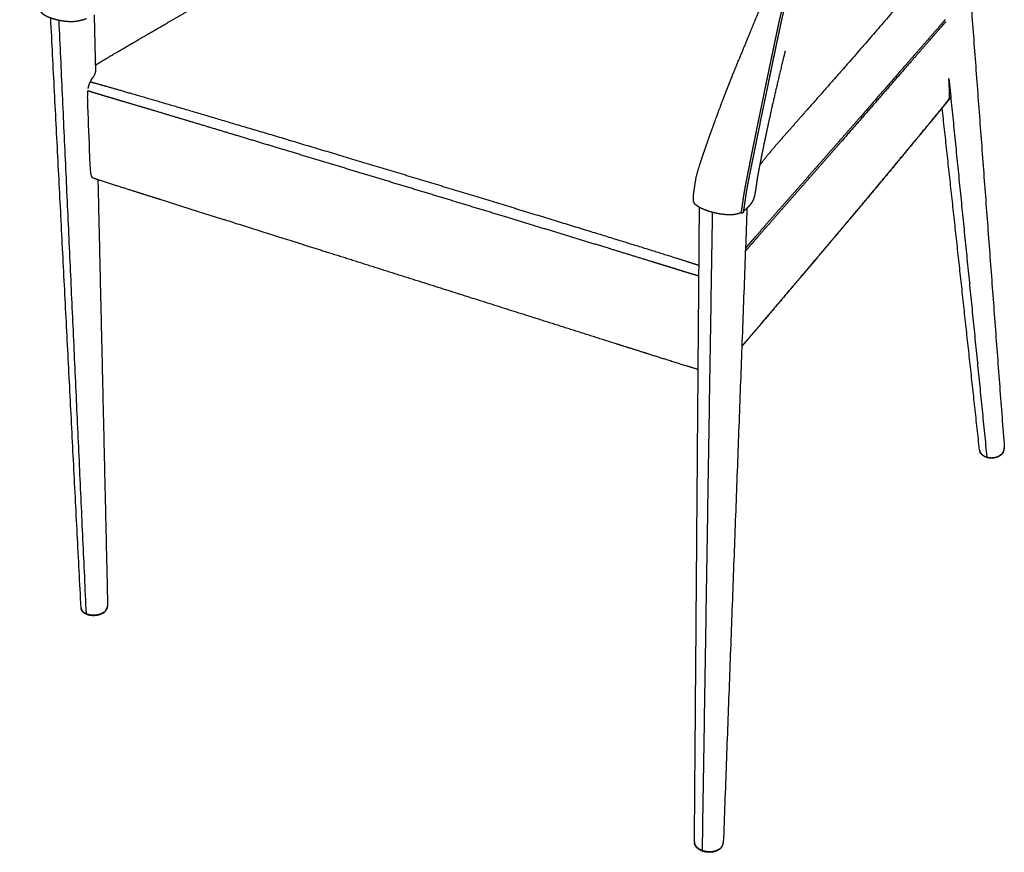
# Model space of a CAD drawing. Header units: millimetres. Extents: x -724 to 778, y 780 to 2678.
# Tile 1 of 8: x -707 to -275, y 780 to 1145. Entities that reach past the tile are written whole.
import ezdxf

# ---------------------------------------------------------------- set-up
doc = ezdxf.new("R2010")
doc.units = ezdxf.units.MM
doc.header["$MEASUREMENT"] = 0
doc.layers.add('2DVýkres$viditelné$tečné', color=18, linetype='Continuous', true_color=0x000000)
doc.layers.add('2DVýkres$viditelné$čáry', color=18, linetype='Continuous', true_color=0x000000)

msp = doc.modelspace()

# ---------------------------------------------------------------- linework, layer by layer
at = {"layer": '2DVýkres$viditelné$tečné'}
for points, weights, degree, knots in [([(-390.64, 1060.77), (-390.65, 1060.78), (-390.65, 1060.83), (-390.64, 1060.91), (-390.62, 1061.12), (-390.59, 1061.32), (-390.57, 1061.53), (-390.52, 1061.84), (-390.48, 1062.15), (-390.43, 1062.46), (-390.38, 1062.81), (-390.32, 1063.18), (-390.26, 1063.56), (-390.2, 1063.95), (-390.14, 1064.35), (-390.08, 1064.75), (-390.01, 1065.24), (-389.94, 1065.73), (-389.86, 1066.22), (-389.81, 1066.61), (-389.75, 1066.99), (-389.7, 1067.37), (-389.63, 1067.86), (-389.56, 1068.34), (-389.49, 1068.83), (-389.39, 1069.48), (-389.28, 1070.13), (-389.17, 1070.78), (-388.99, 1071.84), (-388.79, 1072.9), (-388.58, 1073.95), (-388.28, 1075.47), (-387.99, 1076.98), (-387.69, 1078.49), (-387.38, 1080.01), (-387.08, 1081.52), (-386.78, 1083.04), (-386.47, 1084.56), (-386.16, 1086.09), (-385.85, 1087.62), (-385.54, 1089.14), (-385.23, 1090.68), (-384.92, 1092.22), (-384.61, 1093.75), (-384.3, 1095.28), (-383.98, 1096.82), (-383.35, 1099.94), (-382.71, 1103.05), (-382.07, 1106.17), (-381.42, 1109.35), (-380.76, 1112.52), (-380.11, 1115.7), (-379.78, 1117.3), (-379.44, 1118.91), (-379.11, 1120.51), (-378.77, 1122.12), (-378.44, 1123.73), (-378.1, 1125.35), (-377.43, 1128.58), (-376.75, 1131.82), (-376.07, 1135.05), (-375.73, 1136.68), (-375.39, 1138.31), (-375.04, 1139.94), (-374.85, 1140.86), (-374.65, 1141.78), (-374.45, 1142.7), (-374.27, 1143.54), (-374.08, 1144.39), (-373.9, 1145.23), (-373.8, 1145.66), (-373.71, 1146.08), (-373.61, 1146.51), (-373.51, 1146.95), (-373.41, 1147.38), (-373.31, 1147.82), (-373.1, 1148.72), (-372.89, 1149.63), (-372.66, 1150.53)], [2146.80448512, 2146.37190508, 2145.94311324, 2145.53884105, 2145.10725189, 2145.10725189, 2145.53884105, 2145.51177171, 2145.51177171, 2145.53884105, 2145.1023333, 2144.72517111, 2144.38626294, 2144.04000413, 2143.73367672, 2143.44454731, 2143.43868185, 2143.43868185, 2143.44454731, 2143.16688226, 2142.88051032, 2142.58705699, 2142.57696874, 2142.57696874, 2142.58705699, 2142.50212299, 2142.50212299, 2142.58705699, 2142.5078362, 2142.5078362, 2142.58705699, 2142.58479717, 2142.58479717, 2142.58705699, 2142.58583321, 2142.58583321, 2142.58705699, 2141.36412288, 2140.14346087, 2138.92765608, 2137.71182899, 2136.50085931, 2135.29774324, 2134.10298944, 2132.91598046, 2131.73894274, 2131.73858581, 2131.73858581, 2131.73894274, 2131.73848247, 2131.73848247, 2131.73894274, 2130.63214678, 2129.53549859, 2128.44393513, 2127.35237284, 2126.26589526, 2125.17648083, 2125.17588452, 2125.17588452, 2125.17648083, 2125.1754556, 2125.1754556, 2125.17648083, 2125.17476088, 2125.17476088, 2125.17648083, 2125.17146638, 2125.17146638, 2125.17648083, 2124.93932596, 2124.70884816, 2124.48901645, 2124.48331064, 2124.48331064, 2124.48901645, 2124.43674832, 2124.43674832, 2124.48901645], 3, [-143.451325, -143.451325, -143.451325, -143.451325, -142.358711, -142.358711, -142.358711, -142.072042, -142.072042, -142.072042, -141.639167, -141.639167, -141.639167, -139.788956, -139.788956, -139.788956, -137.898616, -137.898616, -137.898616, -137.215266, -137.215266, -137.215266, -135.332366, -135.332366, -135.332366, -134.656796, -134.656796, -134.656796, -133.749213, -133.749213, -133.749213, -132.264841, -132.264841, -132.264841, -130.141175, -130.141175, -130.141175, -128.008118, -128.008118, -128.008118, -120.534808, -120.534808, -120.534808, -113.06136, -113.06136, -113.06136, -105.639857, -105.639857, -105.639857, -101.255717, -101.255717, -101.255717, -96.785268, -96.785268, -96.785268, -89.311854, -89.311854, -89.311854, -81.838448, -81.838448, -81.838448, -77.283806, -77.283806, -77.283806, -74.98907, -74.98907, -74.98907, -73.69173, -73.69173, -73.69173, -72.498956, -72.498956, -72.498956, -70.627859, -70.627859, -70.627859, -70.012189, -70.012189, -70.012189, -68.733674, -68.733674, -68.733674, -68.733674]), ([(-301.42, 1145.36), (-301.54, 1145.22), (-301.67, 1145.07), (-301.79, 1144.93), (-302.35, 1144.28), (-302.91, 1143.62), (-303.48, 1142.97), (-304.09, 1142.27), (-304.7, 1141.56), (-305.32, 1140.85), (-307.02, 1138.9), (-308.73, 1136.94), (-310.44, 1134.98), (-312.94, 1132.12), (-315.44, 1129.27), (-317.94, 1126.4), (-322.65, 1121), (-327.36, 1115.6), (-332.07, 1110.19), (-337.24, 1104.26), (-342.41, 1098.33), (-347.59, 1092.41), (-354.03, 1085.07), (-360.47, 1077.73), (-366.91, 1070.4), (-369.98, 1066.9), (-373.04, 1063.41), (-376.11, 1059.91), (-378.62, 1057.04), (-381.13, 1054.17), (-383.64, 1051.3), (-385.37, 1049.32), (-387.1, 1047.33), (-388.85, 1045.33)], [2502.34409565, 2501.85719625, 2501.37155848, 2500.88679238, 2500.88473281, 2500.88473281, 2500.88679238, 2500.88418675, 2500.88418675, 2500.88679238, 2500.88614403, 2500.88614403, 2500.88679238, 2500.88663882, 2500.88663882, 2500.88679238, 2500.88671189, 2500.88671189, 2500.88679238, 2500.88568831, 2500.88568831, 2500.88679238, 2500.88649043, 2500.88649043, 2500.88679238, 2500.88657548, 2500.88657548, 2500.88679238, 2500.88614441, 2500.88614441, 2500.88679238, 2495.18234755, 2489.47998589, 2483.78109576], 3, [-387.414283, -387.414283, -387.414283, -387.414283, -385.607653, -385.607653, -385.607653, -384.420413, -384.420413, -384.420413, -383.130621, -383.130621, -383.130621, -379.549994, -379.549994, -379.549994, -374.316692, -374.316692, -374.316692, -364.434614, -364.434614, -364.434614, -353.592701, -353.592701, -353.592701, -340.135018, -340.135018, -340.135018, -333.729723, -333.729723, -333.729723, -328.473508, -328.473508, -328.473508, -309.151918, -309.151918, -309.151918, -309.151918]), ([(-298.9, 1111.56), (-299.13, 1111.24), (-299.37, 1110.94), (-299.94, 1110.19), (-300.53, 1109.46), (-301.88, 1107.78), (-303.24, 1106.12), (-305.68, 1103.15), (-308.13, 1100.19), (-311.86, 1095.68), (-315.59, 1091.18), (-319.9, 1085.98), (-324.21, 1080.79), (-331.36, 1072.16), (-338.56, 1063.57), (-341.98, 1059.49), (-345.41, 1055.42)], [1, 0.999915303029, 1, 0.999947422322, 1, 0.999983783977, 1, 0.999997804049, 1, 0.999999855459, 1, 0.999999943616, 1, 0.999997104, 1, 0.999998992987, 1], 2, [0, 0, 0, 0.356809, 0.356809, 1.21934, 1.21934, 3.195975, 3.195975, 6.727546, 6.727546, 12.103494, 12.103494, 18.302133, 18.302133, 28.60226, 28.60226, 33.494016, 33.494016, 33.494016]), ([(-283.09, 953.74), (-278.11, 952.31), (-275.9, 955.96), (-275.37, 956.83), (-275.44, 957.76)], [2799.34124227, 1976.19215152, 2800.96370849, 2549.50862742, 2454.053728], 2, [26.747715, 26.747715, 26.747715, 40.121572, 40.121572, 44.242829, 44.242829, 44.242829]), ([(-677.64, 885.1), (-672.96, 883.2), (-669.48, 886.16), (-668.31, 887.16), (-668.33, 888.33)], [2618.44901506, 1848.53072813, 2621.88717396, 2302.77647496, 2252.84632966], 2, [26.747925, 26.747925, 26.747925, 40.121887, 40.121887, 45.718899, 45.718899, 45.718899]), ([(-407.85, 781.37), (-402.22, 779.31), (-399.28, 782.89), (-398.6, 783.72), (-398.56, 784.67)], [2389.85170412, 1686.74179992, 2393.08307744, 2184.50655119, 2102.12190863], 2, [26.747925, 26.747925, 26.747925, 40.121887, 40.121887, 44.132696, 44.132696, 44.132696])]:
    msp.add_rational_spline(points, weights, degree=degree, knots=knots, dxfattribs=at)
for points in [[(-677.64, 885.1), (-683.62, 1015.13), (-689.59, 1145.15)], [(-299.71, 1119.63), (-291.4, 1036.69), (-283.09, 953.74)], [(-403.4, 1061.03), (-405.62, 921.2), (-407.85, 781.37)]]:
    msp.add_open_spline(points, degree=2, dxfattribs=at)
for points, weights in [([(-286.29, 956.89), (-286.03, 954.59), (-283.09, 953.74)], [2445.05611235, 2249.33392357, 2799.34124227]), ([(-282.98, 953.51), (-283.07, 953.54), (-283.09, 953.74)], [2399.01480076, 2435.62743291, 2799.34124227]), ([(-679.97, 887.69), (-679.89, 886.01), (-677.64, 885.1)], [2247.19789755, 2185.19084413, 2618.44901506]), ([(-677.46, 884.74), (-677.63, 884.81), (-677.64, 885.1)], [2240.3214463, 2232.07642757, 2618.44901506]), ([(-411.21, 785.08), (-411.23, 782.6), (-407.85, 781.37)], [2094.18749669, 1913.34551567, 2389.85170412]), ([(-407.85, 781.37), (-407.85, 781.05), (-407.72, 780.99)], [2389.85170412, 2030.53866735, 2045.19961749])]:
    msp.add_rational_spline(points, weights, degree=2, dxfattribs=at)
at = {"layer": '2DVýkres$viditelné$čáry'}
for points, weights, knots in [([(-677.56, 1145.91), (-678.51, 1145.55), (-679.48, 1145.25), (-680.47, 1145.02), (-681, 1144.9), (-681.53, 1144.79), (-682.07, 1144.72), (-682.63, 1144.63), (-683.2, 1144.58), (-683.78, 1144.57), (-684.84, 1144.54), (-685.9, 1144.6), (-688.06, 1144.84), (-689.14, 1145.04), (-690.17, 1145.28), (-691.28, 1145.53), (-692.37, 1145.84), (-693.85, 1146.38), (-694.33, 1146.57), (-695.23, 1146.99), (-695.65, 1147.21), (-696.04, 1147.47), (-696.29, 1147.63), (-696.53, 1147.81), (-696.95, 1148.18), (-697.15, 1148.37), (-697.31, 1148.59), (-697.36, 1148.65), (-697.46, 1148.77), (-697.63, 1149.03), (-697.9, 1149.56), (-698.06, 1150.07), (-698.14, 1150.42), (-698.18, 1150.56), (-698.24, 1150.84), (-698.37, 1151.52), (-698.53, 1152.58), (-698.71, 1154.17), (-698.83, 1155.37), (-698.89, 1156.04), (-698.91, 1156.25), (-698.95, 1156.62), (-699.03, 1157.42), (-699.17, 1158.57), (-699.39, 1160.29), (-699.57, 1161.58), (-699.67, 1162.3), (-699.82, 1163.45), (-700, 1164.72), (-700.39, 1167.5), (-700.6, 1169.04), (-701.3, 1174.1), (-701.77, 1177.46), (-702.22, 1180.83), (-702.38, 1182.03), (-702.7, 1184.41), (-703.29, 1189.07), (-703.97, 1194.65), (-704.75, 1201.56), (-705.22, 1206.19), (-705.48, 1208.7), (-705.74, 1211.2), (-706.02, 1213.95), (-706.37, 1217.79), (-706.49, 1219.18), (-706.7, 1222.13), (-706.8, 1223.82), (-706.84, 1225.45), (-706.86, 1226.38), (-706.87, 1227.32), (-706.82, 1229.15), (-706.77, 1230.05), (-706.69, 1230.94), (-706.66, 1231.24), (-706.63, 1231.54), (-706.59, 1231.84), (-706.57, 1232.08), (-706.51, 1232.54), (-706.36, 1233.47), (-706.06, 1235), (-705.69, 1236.28), (-705.4, 1237.09)], [1, 0.99834337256, 0.99834337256, 1, 0.999403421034, 0.999403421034, 1, 0.998786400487, 0.998786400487, 1, 0.999886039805, 0.999876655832, 1.00001886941, 1.00018754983, 1.00041646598, 1.00066486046, 1.00098157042, 1.00153166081, 1.00173196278, 1.00215368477, 1.002376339, 1.0026055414, 1.00275429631, 1.00290772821, 1.00319548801, 1.00333634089, 1.00346831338, 1.00346831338, 1.00346831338, 1.00346831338, 1.00346831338, 1.00346831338, 1.00346831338, 1.00346831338, 1.00346831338, 1.00346831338, 1.00346831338, 1.00346831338, 1.00346831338, 1.00346831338, 1.00346831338, 1.00346831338, 1.00346831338, 1.00346831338, 1.00346831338, 1.00346831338, 1.00346831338, 1.00315470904, 1.00281199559, 1.00206585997, 1.00165226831, 1.00030576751, 0.999416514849, 0.998528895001, 0.998528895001, 0.998528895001, 0.998528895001, 0.998528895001, 0.998528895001, 0.998528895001, 0.998528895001, 0.997886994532, 0.997187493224, 0.996283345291, 0.995972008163, 0.995370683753, 0.995064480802, 0.994858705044, 0.994746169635, 0.994648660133, 0.994504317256, 0.994453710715, 0.994437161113, 0.994384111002, 0.994384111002, 0.994437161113, 0.994437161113, 0.994437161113, 0.994437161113, 0.994437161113, 0.994437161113, 0.994437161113], [0, 0, 0, 0, 1.397993, 1.397993, 1.397993, 2.145745, 2.145745, 2.145745, 2.93445, 2.93445, 2.93445, 7.865905, 7.865905, 13.318893, 13.318893, 13.318893, 19.239857, 19.239857, 22.245289, 22.245289, 25.172688, 25.172688, 25.172688, 27.077662, 27.077662, 28.759883, 28.759883, 28.759883, 28.86923, 28.971744, 29.188294, 29.691967, 29.691967, 29.691967, 29.888628, 30.092849, 30.645531, 31.366836, 32.300392, 32.300392, 32.300392, 32.581818, 32.819326, 33.406443, 34.184787, 35.198851, 35.198851, 35.198851, 42.988384, 42.988384, 50.725353, 50.725353, 65.854345, 65.854345, 65.854345, 67.523635, 69.159161, 72.328262, 75.268156, 78.74821, 78.74821, 78.74821, 90.993934, 90.993934, 97.581287, 97.581287, 105.327047, 105.327047, 105.327047, 109.640288, 109.640288, 113.761019, 113.761019, 113.761019, 114.175674, 114.175674, 114.175674, 114.501807, 114.824862, 115.469417, 116.652367, 116.652367, 116.652367, 116.652367]), ([(-673.73, 1125.52), (-672.2, 1126.46), (-670.62, 1127.4), (-667.28, 1129.39), (-665.11, 1130.67), (-658.71, 1134.43), (-654.83, 1136.7), (-651.09, 1138.88), (-647.75, 1140.82), (-644.06, 1142.97), (-636.35, 1147.46), (-632.26, 1149.83), (-619.56, 1157.22), (-611.41, 1161.94), (-603.32, 1166.63), (-591.45, 1173.51), (-579.57, 1180.37), (-567.67, 1187.22), (-565.44, 1188.5), (-561.27, 1190.89), (-554.18, 1194.94), (-547.17, 1198.92), (-541.24, 1202.22), (-537.51, 1204.22), (-535.95, 1205.03), (-535.25, 1205.39), (-534.62, 1205.7), (-533.99, 1206.01), (-533.36, 1206.31)], [2418.142448, 2420.73373516, 2423.43661681, 2429.23640292, 2433.03903519, 2444.37608982, 2451.35971964, 2458.13571068, 2464.20883078, 2470.97604612, 2485.26631464, 2492.91871, 2517.04005659, 2532.78949343, 2548.65364082, 2548.65109457, 2548.65109457, 2548.65364082, 2548.65364082, 2548.65364082, 2548.65364082, 2548.65364082, 2548.65364082, 2548.65364082, 2548.65364082, 2548.65364082, 2548.43362637, 2548.43362637, 2548.65364082], [20.390982, 20.390982, 20.390982, 20.390982, 31.59362, 31.59362, 47.785167, 47.785167, 75.594161, 75.594161, 75.594161, 110.10431, 110.10431, 141.696456, 141.696456, 199.999933, 199.999933, 199.999933, 218.915848, 218.915848, 218.915848, 222.454959, 225.553198, 230.164337, 233.564789, 234.910117, 235.991851, 235.991851, 235.991851, 236.95665, 236.95665, 236.95665, 236.95665]), ([(-311.7, 1163.03), (-313.33, 1161.61), (-314.93, 1159.89), (-317.52, 1156.96), (-318.72, 1155.54), (-319.93, 1154.11), (-321.47, 1152.29), (-324.62, 1148.59), (-331.11, 1141.03), (-346.44, 1123.36), (-360.3, 1107.68), (-370.76, 1095.83), (-371.55, 1094.93), (-373.02, 1093.26), (-375.55, 1090.36), (-378.09, 1087.4), (-380.58, 1084.36), (-382, 1082.52), (-382.64, 1081.66)], [2440.05229148, 2435.02639068, 2429.04395825, 2419.04215399, 2414.25619448, 2409.51890941, 2409.51890941, 2409.51890941, 2409.51890941, 2409.51890941, 2409.51890941, 2409.51890941, 2409.51890941, 2409.51890941, 2409.51890941, 2409.51890941, 2409.51890941, 2409.51890941, 2409.51890941], [0, 0, 0, 0, 19.782359, 19.782359, 37.975911, 37.975911, 37.975911, 41.267257, 44.669968, 51.717487, 73.506836, 73.506836, 73.506836, 75.154542, 76.574722, 78.809944, 80.522848, 82.003844, 82.003844, 82.003844, 82.003844]), ([(-390.79, 1060.92), (-391.23, 1060.7), (-391.69, 1060.51), (-392.17, 1060.37), (-392.82, 1060.17), (-393.48, 1060.05), (-394.16, 1059.99), (-395.49, 1059.87), (-396.84, 1059.9), (-398.21, 1060.04), (-399.6, 1060.18), (-400.98, 1060.43), (-403.55, 1061.05), (-404.78, 1061.42), (-405.93, 1061.83), (-406.96, 1062.2), (-407.95, 1062.62), (-409.59, 1063.51), (-410.28, 1063.97), (-410.8, 1064.49), (-411.07, 1064.75), (-411.26, 1065.04), (-411.56, 1065.72), (-411.65, 1066.14), (-411.68, 1066.61), (-411.68, 1066.65), (-411.68, 1066.69), (-411.68, 1066.72), (-411.69, 1066.89), (-411.69, 1067.25), (-411.65, 1068.14), (-411.49, 1069.58), (-411.16, 1071.93), (-410.88, 1073.76), (-410.7, 1074.87), (-410.66, 1075.11), (-410.59, 1075.58), (-410.4, 1076.55), (-410.06, 1077.91), (-409.49, 1079.88), (-409.03, 1081.34), (-408.76, 1082.18), (-408.23, 1083.81), (-407.48, 1086.04), (-406.44, 1089.06), (-405.88, 1090.69), (-404.17, 1095.56), (-403.14, 1098.42), (-402.17, 1101.09), (-401.75, 1102.25), (-400.86, 1104.66), (-399.08, 1109.43), (-396.81, 1115.32), (-394.49, 1121.12), (-392.45, 1126.12), (-391.32, 1128.85), (-390.67, 1130.42), (-390.36, 1131.17), (-389.76, 1132.63), (-388.14, 1136.56), (-386.48, 1140.63), (-385.1, 1143.99), (-384.73, 1144.89), (-383.97, 1146.74), (-383.19, 1148.59), (-382.4, 1150.43), (-382.03, 1151.28), (-381.67, 1152.12), (-381.29, 1152.96)], [1, 0.997483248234, 0.997483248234, 1, 0.996641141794, 0.996641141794, 1, 0.999820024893, 0.999771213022, 0.999859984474, 0.999950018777, 1.00018002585, 1.00079750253, 1.0011926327, 1.0016388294, 1.00203935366, 1.00249035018, 1.00344981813, 1.00395029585, 1.00449533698, 1.00473522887, 1.00499365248, 1.00553183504, 1.00582509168, 1.006048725, 1.00606276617, 1.00607643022, 1.00608972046, 1.00608972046, 1.00608972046, 1.00608972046, 1.00608972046, 1.00608972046, 1.00608972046, 1.00608972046, 1.00608972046, 1.00608972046, 1.00608972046, 1.00608972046, 1.00608972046, 1.00608972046, 1.00608972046, 1.00545173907, 1.00449915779, 1.00319558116, 1.00248379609, 1.00035391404, 0.999096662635, 0.997942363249, 0.997942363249, 0.997942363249, 0.997942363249, 0.997942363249, 0.997942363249, 0.997942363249, 0.997942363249, 0.997942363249, 0.997942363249, 0.997942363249, 0.997942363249, 0.997942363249, 0.997942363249, 0.997942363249, 0.997926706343, 0.997926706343, 0.997942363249, 0.997919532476, 0.997919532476, 0.997942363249], [0, 0, 0, 0, 0.680667, 0.680667, 0.680667, 1.616663, 1.616663, 1.616663, 7.430356, 7.430356, 7.430356, 13.387698, 13.387698, 19.2459, 19.2459, 19.2459, 24.490466, 24.490466, 29.120663, 29.120663, 29.120663, 31.310689, 31.310689, 33.796298, 33.796298, 33.796298, 33.974415, 33.974415, 33.974415, 34.206059, 34.473117, 35.192276, 36.201397, 37.746536, 37.746536, 37.746536, 38.084296, 38.402462, 39.112117, 40.014519, 41.225348, 41.225348, 41.225348, 50.582796, 50.582796, 59.368288, 59.368288, 74.2955, 74.2955, 74.2955, 75.998913, 77.824032, 81.317379, 84.703303, 86.425434, 88.768409, 88.768409, 88.768409, 89.88784, 90.95016, 94.616437, 95.952994, 95.952994, 95.952994, 98.716354, 98.716354, 98.716354, 99.986063, 99.986063, 99.986063, 99.986063]), ([(-371.89, 1150.3), (-372.1, 1149.45), (-372.3, 1148.61), (-372.5, 1147.77), (-372.6, 1147.34), (-372.69, 1146.92), (-372.79, 1146.49), (-372.88, 1146.07), (-372.98, 1145.65), (-373.07, 1145.23), (-373.26, 1144.4), (-373.44, 1143.56), (-373.62, 1142.72), (-373.82, 1141.81), (-374.01, 1140.89), (-374.21, 1139.97), (-374.56, 1138.35), (-374.9, 1136.72), (-375.24, 1135.09), (-375.92, 1131.86), (-376.6, 1128.63), (-377.27, 1125.39), (-377.61, 1123.78), (-377.95, 1122.17), (-378.28, 1120.56), (-378.61, 1118.96), (-378.95, 1117.35), (-379.28, 1115.75), (-379.94, 1112.58), (-380.59, 1109.41), (-381.24, 1106.24), (-381.88, 1103.12), (-382.52, 1100.01), (-383.15, 1096.9), (-383.47, 1095.36), (-383.78, 1093.83), (-384.09, 1092.3), (-384.4, 1090.77), (-384.72, 1089.23), (-385.02, 1087.71), (-385.33, 1086.18), (-385.64, 1084.66), (-385.95, 1083.13), (-386.25, 1081.62), (-386.56, 1080.1), (-386.86, 1078.59), (-387.16, 1077.08), (-387.46, 1075.56), (-387.75, 1074.05), (-387.96, 1073), (-388.16, 1071.95), (-388.34, 1070.89), (-388.46, 1070.25), (-388.56, 1069.61), (-388.66, 1068.96), (-388.73, 1068.48), (-388.8, 1067.99), (-388.87, 1067.5), (-388.93, 1067.12), (-388.98, 1066.73), (-389.04, 1066.34), (-389.11, 1065.85), (-389.18, 1065.36), (-389.26, 1064.87), (-389.32, 1064.47), (-389.38, 1064.09), (-389.43, 1063.72), (-389.49, 1063.35), (-389.54, 1063), (-389.59, 1062.68), (-389.63, 1062.4), (-389.67, 1062.12), (-389.71, 1061.84), (-389.73, 1061.66), (-389.75, 1061.49), (-389.77, 1061.32), (-389.77, 1061.31), (-389.77, 1061.29), (-389.77, 1061.28), (-389.77, 1061.28), (-389.77, 1061.28), (-389.77, 1061.3), (-389.77, 1061.32), (-389.77, 1061.34), (-389.78, 1061.35), (-389.78, 1061.36), (-389.78, 1061.38), (-389.79, 1061.41), (-389.8, 1061.43)], [1, 0.999974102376, 0.999974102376, 1, 0.999997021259, 0.999997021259, 1, 1.00010175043, 1.00020909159, 1.00031951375, 1.00031709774, 1.00031709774, 1.00031951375, 1.00031868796, 1.00031868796, 1.00031951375, 1.00031902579, 1.00031902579, 1.00031951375, 1.00031923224, 1.00031923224, 1.00031951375, 1.00083219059, 1.0013434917, 1.00185697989, 1.00237043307, 1.00288607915, 1.00340643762, 1.00340622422, 1.00340622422, 1.00340643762, 1.00340627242, 1.00340627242, 1.00340643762, 1.00395979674, 1.00451787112, 1.00507965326, 1.00564536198, 1.00621487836, 1.00678676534, 1.00735862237, 1.00793285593, 1.00850806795, 1.00850749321, 1.00850749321, 1.00850806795, 1.00850699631, 1.00850699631, 1.00850806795, 1.00847095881, 1.00847095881, 1.00850806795, 1.00846826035, 1.00846826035, 1.00850806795, 1.00850390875, 1.00850390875, 1.00850806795, 1.00864765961, 1.00878434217, 1.00891615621, 1.00891446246, 1.00891446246, 1.00891615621, 1.00904980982, 1.00918955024, 1.00934482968, 1.0094963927, 1.00966327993, 1.00985337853, 1.00983928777, 1.00983928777, 1.00985337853, 1.00969793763, 1.00969793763, 1.00985337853, 1.00985337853, 1.00985337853, 1.00985337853, 1.00985337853, 1.00985337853, 1.00985337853, 1.00985337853, 1.00985337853, 1.00985337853, 1.00985337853, 1.00838127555, 1.00838127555, 1.00985337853], [0, 0, 0, 0, 1.195385, 1.195385, 1.195385, 1.795348, 1.795348, 1.795348, 3.663504, 3.663504, 3.663504, 4.845084, 4.845084, 4.845084, 6.136198, 6.136198, 6.136198, 8.427359, 8.427359, 8.427359, 12.980268, 12.980268, 12.980268, 20.453398, 20.453398, 20.453398, 27.926095, 27.926095, 27.926095, 32.39081, 32.39081, 32.39081, 36.769437, 36.769437, 36.769437, 44.190596, 44.190596, 44.190596, 51.663511, 51.663511, 51.663511, 59.136053, 59.136053, 59.136053, 61.267316, 61.267316, 61.267316, 63.390028, 63.390028, 63.390028, 64.867148, 64.867148, 64.867148, 65.766093, 65.766093, 65.766093, 66.443305, 66.443305, 66.443305, 68.327668, 68.327668, 68.327668, 69.01167, 69.01167, 69.01167, 70.902384, 70.902384, 70.902384, 72.751775, 72.751775, 72.751775, 73.144111, 73.144111, 73.144111, 73.384037, 73.384037, 73.384037, 73.397416, 73.400954, 73.402408, 73.403836, 73.409248, 73.421155, 73.430577, 73.441525, 73.441525, 73.441525, 73.47381, 73.47381, 73.47381, 73.47381]), ([(-301.16, 1144.53), (-301.26, 1144.41), (-301.36, 1144.3), (-301.46, 1144.18), (-302.02, 1143.53), (-302.58, 1142.88), (-303.14, 1142.22), (-303.76, 1141.52), (-304.37, 1140.81), (-304.99, 1140.1), (-306.69, 1138.14), (-308.4, 1136.18), (-310.11, 1134.23), (-312.61, 1131.37), (-315.1, 1128.5), (-317.6, 1125.64), (-322.31, 1120.23), (-327.01, 1114.82), (-331.72, 1109.41), (-336.89, 1103.48), (-342.06, 1097.55), (-347.24, 1091.62), (-353.67, 1084.27), (-360.1, 1076.93), (-366.54, 1069.59), (-369.61, 1066.09), (-372.67, 1062.59), (-375.73, 1059.1), (-378.24, 1056.23), (-380.75, 1053.35), (-383.26, 1050.48), (-385.13, 1048.32), (-387.01, 1046.17), (-388.89, 1044.01), (-388.89, 1044.01), (-388.89, 1044), (-388.89, 1044)], [2502.39571374, 2502.00114509, 2501.60722398, 2501.21374137, 2501.21165044, 2501.21165044, 2501.21374137, 2501.21112561, 2501.21112561, 2501.21374137, 2501.21308721, 2501.21308721, 2501.21374137, 2501.2135893, 2501.2135893, 2501.21374137, 2501.21366138, 2501.21366138, 2501.21374137, 2501.21263957, 2501.21263957, 2501.21374137, 2501.21344003, 2501.21344003, 2501.21374137, 2501.21352493, 2501.21352493, 2501.21374137, 2501.21309488, 2501.21309488, 2501.21374137, 2501.21367731, 2501.21367731, 2501.21374137, 2501.20573117, 2501.19772098, 2501.18971079], [14.41793, 14.41793, 14.41793, 14.41793, 15.886749, 15.886749, 15.886749, 17.073997, 17.073997, 17.073997, 18.364523, 18.364523, 18.364523, 21.945897, 21.945897, 21.945897, 27.179774, 27.179774, 27.179774, 37.063468, 37.063468, 37.063468, 47.908204, 47.908204, 47.908204, 61.368707, 61.368707, 61.368707, 67.774788, 67.774788, 67.774788, 73.031228, 73.031228, 73.031228, 76.971633, 76.971633, 76.971633, 76.998596, 76.998596, 76.998596, 76.998596]), ([(-371.41, 1131.86), (-371.68, 1130.82), (-372.23, 1128.59), (-373.39, 1123.85), (-375.46, 1115.15), (-377.17, 1107.62), (-378.27, 1102.6), (-378.99, 1099.31), (-379.69, 1096), (-381.1, 1089.26), (-381.9, 1085.38), (-382.58, 1081.93), (-382.66, 1081.53), (-382.81, 1080.77), (-383.07, 1079.42), (-383.33, 1078.04), (-383.58, 1076.63), (-383.7, 1075.81), (-383.76, 1075.42), (-383.93, 1074.24), (-384.1, 1073.05), (-384.28, 1071.87), (-384.32, 1071.59), (-384.4, 1071.06), (-384.54, 1070.16), (-384.75, 1068.99), (-384.94, 1068.08), (-385.1, 1067.54), (-385.14, 1067.4), (-385.24, 1067.11), (-385.45, 1066.53), (-385.96, 1065.48), (-386.54, 1064.65), (-386.98, 1064.1), (-387.46, 1063.5), (-388.02, 1062.93), (-388.63, 1062.39), (-388.99, 1062.08), (-389.36, 1061.8), (-389.74, 1061.53)], [1, 1, 1, 1, 1, 1, 1, 1.0009576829, 1.00198665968, 1.0041778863, 1.00549902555, 1.0067176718, 1.0067176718, 1.0067176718, 1.0067176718, 1.0067176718, 1.0067176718, 1.0067176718, 1.0067176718, 1.00671530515, 1.00671530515, 1.0067176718, 1.0067176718, 1.0067176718, 1.0067176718, 1.0067176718, 1.0067176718, 1.0067176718, 1.0067176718, 1.0067176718, 1.0067176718, 1.0067176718, 1.0067176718, 1.0067176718, 1.00610119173, 1.00548896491, 1.00490849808, 1.00361301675, 1.00361301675, 1.00490849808], [0, 0, 0, 0, 1.491637, 3.160278, 6.731481, 13.809378, 13.809378, 13.809378, 29.560124, 29.560124, 46.841939, 46.841939, 46.841939, 47.404629, 47.914194, 48.732641, 49.34233, 49.88232, 49.88232, 49.88232, 51.531273, 51.531273, 51.531273, 51.921287, 52.272302, 52.779266, 53.557377, 53.557377, 53.557377, 53.764545, 53.976245, 54.405547, 55.36857, 55.36857, 55.36857, 60.580235, 60.580235, 60.580235, 61.224392, 61.224392, 61.224392, 61.224392]), ([(-676.83, 1115.24), (-676.79, 1115.52), (-676.73, 1115.81), (-676.57, 1116.45), (-676.47, 1116.8), (-676.22, 1117.49), (-676.09, 1117.82), (-675.94, 1118.15)], [2397.92770801, 2397.76896391, 2397.62757992, 2397.36298272, 2397.25596015, 2397.15230561, 2397.15317912, 2397.21484725], [-4.96558, -4.96558, -4.96558, -4.96558, -3.508503, -3.508503, -1.711631, -1.711631, 0, 0, 0, 0]), ([(-409.2, 1037.69), (-413.7, 1039.16), (-420.27, 1041.24), (-429.85, 1044.24), (-455.66, 1052.29), (-502.68, 1066.7), (-548.29, 1080.45), (-592.54, 1093.79), (-635.51, 1106.52), (-657.96, 1113.03), (-666.59, 1115.54), (-672.27, 1117.15), (-675.94, 1118.15)], [2190.16814605, 2193.10180695, 2197.6662943, 2204.4363387, 2222.88303613, 2257.70440184, 2292.61742605, 2327.53045025, 2362.53513294, 2381.48263392, 2388.84689447, 2393.78552959, 2397.21484725], [-1.683503, -1.683503, -1.683503, -1.683503, -1.5, -1.5, -1.5, -1, -1, -1, -0.5, -0.5, -0.5, -0.305667, -0.305667, -0.305667, -0.305667]), ([(-409.24, 1033.06), (-410.35, 1033.38), (-411.46, 1033.71), (-412.57, 1034.05), (-414.01, 1034.48), (-415.45, 1034.92), (-416.89, 1035.37), (-418.53, 1035.87), (-420.17, 1036.38), (-421.8, 1036.89), (-423.78, 1037.5), (-425.75, 1038.11), (-427.72, 1038.72), (-430.02, 1039.43), (-432.32, 1040.15), (-434.62, 1040.85), (-437.17, 1041.64), (-439.73, 1042.43), (-442.28, 1043.21), (-448.25, 1045.05), (-454.22, 1046.88), (-460.19, 1048.7), (-474.4, 1053.04), (-488.62, 1057.38), (-502.83, 1061.7), (-518.31, 1066.4), (-533.79, 1071.1), (-549.27, 1075.79), (-564.28, 1080.34), (-579.29, 1084.89), (-594.3, 1089.42), (-601.15, 1091.49), (-608.01, 1093.56), (-614.86, 1095.63), (-621, 1097.48), (-627.14, 1099.33), (-633.29, 1101.17), (-638.53, 1102.75), (-643.78, 1104.32), (-649.03, 1105.89), (-653.21, 1107.14), (-657.39, 1108.38), (-661.57, 1109.62), (-664.62, 1110.52), (-667.66, 1111.42), (-670.71, 1112.33), (-671.9, 1112.68), (-673.09, 1113.04), (-674.28, 1113.4), (-675.19, 1113.67), (-676.1, 1113.96), (-677, 1114.24), (-677.01, 1114.25), (-677.02, 1114.25), (-677.03, 1114.25)], [1, 0.9999909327, 0.9999909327, 1, 0.999997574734, 0.999997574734, 1, 0.999999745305, 0.999999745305, 1, 1.00063285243, 1.00126871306, 1.00190559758, 1.00190547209, 1.00190547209, 1.00190559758, 1.00190550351, 1.00190550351, 1.00190559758, 1.00190543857, 1.00190543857, 1.00190559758, 1.0019053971, 1.0019053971, 1.00190559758, 1.00190553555, 1.00190553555, 1.00190559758, 1.00190553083, 1.00190553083, 1.00190559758, 1.00190556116, 1.00190556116, 1.00190559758, 1.00190552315, 1.00190552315, 1.00190559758, 1.0019054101, 1.0019054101, 1.00190559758, 1.00190505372, 1.00190505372, 1.00190559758, 1.00190535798, 1.00190535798, 1.00190559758, 1.00190271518, 1.00190271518, 1.00190559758, 1.00189294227, 1.00189294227, 1.00190559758, 1.00190919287, 1.00191278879, 1.00191638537], [0, 0, 0, 0, 1.594751, 1.594751, 1.594751, 3.672064, 3.672064, 3.672064, 6.032949, 6.032949, 6.032949, 15.817915, 15.817915, 15.817915, 19.133419, 19.133419, 19.133419, 22.818893, 22.818893, 22.818893, 31.422812, 31.422812, 31.422812, 51.903892, 51.903892, 51.903892, 74.200015, 74.200015, 74.200015, 95.811643, 95.811643, 95.811643, 105.68137, 105.68137, 105.68137, 114.520347, 114.520347, 114.520347, 122.070645, 122.070645, 122.070645, 128.080877, 128.080877, 128.080877, 132.460812, 132.460812, 132.460812, 134.172419, 134.172419, 134.172419, 135.482879, 135.482879, 135.482879, 135.537742, 135.537742, 135.537742, 135.537742]), ([(-298.89, 1111.48), (-299.07, 1111.24), (-299.25, 1110.99), (-299.44, 1110.75), (-299.82, 1110.26), (-300.21, 1109.76), (-300.6, 1109.27), (-301.5, 1108.15), (-302.41, 1107.04), (-303.32, 1105.93), (-304.94, 1103.95), (-306.57, 1101.97), (-308.21, 1100), (-310.69, 1096.99), (-313.18, 1093.99), (-315.67, 1090.98), (-318.54, 1087.52), (-321.41, 1084.06), (-324.28, 1080.59), (-329.06, 1074.84), (-333.84, 1069.1), (-338.64, 1063.37), (-341.77, 1059.63), (-344.91, 1055.9), (-348.06, 1052.17), (-351.7, 1047.86), (-355.35, 1043.55), (-359.01, 1039.24), (-366.09, 1030.89), (-373.19, 1022.55), (-380.28, 1014.2), (-383.64, 1010.25), (-387.03, 1006.25), (-390.45, 1002.23)], [1, 0.999913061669, 0.999913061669, 1, 0.999964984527, 0.999964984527, 1, 0.999989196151, 0.999989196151, 1, 0.999998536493, 0.999998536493, 1, 0.999999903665, 0.999999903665, 1, 0.999999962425, 0.999999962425, 1, 0.999998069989, 0.999998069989, 1, 0.999998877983, 0.999998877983, 1, 0.999999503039, 0.999999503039, 1, 0.999999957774, 0.999999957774, 1, 0.995617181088, 0.99123409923, 0.986851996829], [0, 0, 0, 0, 0.417586, 0.417586, 0.417586, 1.283321, 1.283321, 1.283321, 3.26187, 3.26187, 3.26187, 6.794408, 6.794408, 6.794408, 12.171017, 12.171017, 12.171017, 18.370321, 18.370321, 18.370321, 28.672147, 28.672147, 28.672147, 35.392248, 35.392248, 35.392248, 43.178433, 43.178433, 43.178433, 58.272937, 58.272937, 58.272937, 96.356547, 96.356547, 96.356547, 96.356547]), ([(-299.64, 1110.79), (-300.24, 1109.99), (-300.99, 1109.03), (-301.63, 1108.23), (-302.03, 1107.73), (-302.87, 1106.68), (-304.91, 1104.17), (-308.38, 1099.95), (-314.34, 1092.74), (-319.1, 1086.99), (-322.02, 1083.46), (-325.86, 1078.82), (-329.86, 1074), (-337.56, 1064.77), (-341.35, 1060.24), (-345.41, 1055.42), (-350.99, 1048.8), (-356.62, 1042.14), (-367.58, 1029.22), (-373.06, 1022.77), (-378.75, 1016.08), (-382.65, 1011.49), (-386.55, 1006.9), (-390.45, 1002.3)], [2553.64717078, 2551.10756458, 2548.0855448, 2545.58301443, 2545.58301443, 2545.58301443, 2545.58301443, 2545.58301443, 2545.58301443, 2545.58301443, 2545.58301443, 2531.57333008, 2517.17773882, 2489.9643469, 2476.809783, 2462.93278795, 2444.12326567, 2425.4522721, 2389.98351781, 2372.65920777, 2354.94624077, 2354.94620439, 2354.94620439, 2354.94624077], [0.231661, 0.231661, 0.231661, 0.231661, 10.332209, 10.332209, 10.332209, 11.218008, 12.183426, 14.792656, 18.752053, 25.074249, 25.074249, 25.074249, 80.323841, 80.323841, 126.790712, 126.790712, 126.790712, 196.246188, 196.246188, 259.718393, 259.718393, 259.718393, 268.0235, 268.0235, 268.0235, 268.0235]), ([(-409.57, 992.13), (-410.06, 992.27), (-411.16, 992.59), (-413.68, 993.35), (-417.59, 994.55), (-423.8, 996.51), (-428.61, 998.03), (-431.53, 998.95), (-452.19, 1005.5), (-472.72, 1012.01), (-510.4, 1023.95), (-528.67, 1029.74), (-547.9, 1035.82), (-566.88, 1041.83), (-584.48, 1047.39), (-619.45, 1058.45), (-637.81, 1064.25), (-655.8, 1069.94), (-657.36, 1070.43), (-659.95, 1071.25), (-664.19, 1072.6), (-668.11, 1073.85), (-671.85, 1075.07), (-673.95, 1075.79), (-674.8, 1076.09)], [1, 1, 1, 1, 1, 1, 1, 1, 1.00678637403, 1.01362369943, 1.02641187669, 1.03272885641, 1.03946007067, 1.04619128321, 1.05250607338, 1.06528812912, 1.07212036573, 1.07890328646, 1.07890328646, 1.07890328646, 1.07890328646, 1.07890328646, 1.07890328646, 1.07890328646, 1.07890328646], [0, 0, 0, 0, 0.700474, 1.58899, 3.619907, 6.3458, 10.563763, 10.563763, 10.563763, 120.533499, 120.533499, 214.785891, 214.785891, 214.785891, 309.038257, 309.038257, 419.007957, 419.007957, 419.007957, 421.271841, 422.751915, 425.133023, 426.94259, 428.182401, 428.182401, 428.182401, 428.182401]), ([(-389.64, 1061.6), (-389.67, 1061.49), (-389.69, 1061.4), (-389.72, 1061.27), (-389.73, 1061.23), (-389.75, 1061.17), (-389.77, 1061.11), (-389.78, 1061.08), (-389.8, 1061.03), (-389.82, 1060.98), (-389.85, 1060.94), (-389.93, 1060.81), (-390.06, 1060.72), (-390.21, 1060.69), (-390.36, 1060.66), (-390.51, 1060.69), (-390.64, 1060.77)], [2149.00102069, 2148.78283645, 2148.55204857, 2148.16086183, 2148.01581641, 2147.76730454, 2147.52337798, 2147.40118369, 2137.79535518, 2137.79535518, 2147.40118369, 2037.36255741, 2037.36255741, 2147.40118369, 2038.86448398, 2038.86448398, 2147.40118369], [0.177245, 0.177245, 0.177245, 0.177245, 1.060268, 1.060268, 1.603291, 1.603291, 1.943323, 1.943323, 1.943323, 2.014849, 2.014849, 2.014849, 2.221839, 2.221839, 2.221839, 2.426622, 2.426622, 2.426622, 2.426622]), ([(-282.98, 953.51), (-284.27, 953.88), (-285.36, 954.66), (-285.91, 955.68), (-286.07, 955.98), (-286.18, 956.3), (-286.25, 956.63)], [2800.18500328, 2801.24539172, 2802.94430887, 2804.65753208, 2782.5215322, 2782.5215322, 2804.65753208], [0.011938, 0.011938, 0.011938, 0.011938, 7.924717, 7.924717, 7.924717, 8.392168, 8.392168, 8.392168, 8.392168]), ([(-275.44, 957.76), (-275.61, 957.09), (-275.78, 956.42), (-275.94, 955.75), (-276.25, 955.24), (-276.69, 954.79), (-277.72, 954.05), (-278.32, 953.76), (-278.96, 953.56), (-279.61, 953.36), (-280.29, 953.26), (-281.66, 953.24), (-282.34, 953.33), (-282.98, 953.51)], [2804.27528494, 2803.31719465, 2802.35910436, 2801.40101407, 2800.72084942, 2800.13559303, 2799.26637137, 2798.97352732, 2798.85993909, 2798.7471443, 2798.80743587, 2799.25460126, 2799.64272741, 2800.1754327], [0, 0, 0, 0, 1, 1, 1, 4.882875, 4.882875, 8.706634, 8.706634, 8.706634, 12.497099, 12.497099, 16.298227, 16.298227, 16.298227, 16.298227]), ([(-677.47, 884.74), (-677.54, 884.77), (-677.61, 884.8), (-677.68, 884.84), (-677.84, 884.91), (-678.11, 885.04), (-678.62, 885.36), (-679.15, 885.81), (-679.64, 886.46), (-679.84, 886.95), (-679.9, 887.21), (-679.94, 887.36), (-679.96, 887.51), (-679.97, 887.66)], [1, 0.999853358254, 0.999853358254, 1, 1, 1, 1, 1, 1, 1, 1, 0.99735315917, 0.99735315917, 1], [0, 0, 0, 0, 0.109191, 0.109191, 0.109191, 0.340886, 0.527964, 0.93324, 1.294435, 1.652886, 1.652886, 1.652886, 1.865969, 1.865969, 1.865969, 1.865969]), ([(-668.33, 888.34), (-668.76, 887.49), (-669.19, 886.64), (-669.62, 885.79), (-669.86, 885.58), (-670.12, 885.4), (-670.4, 885.24), (-670.78, 885.02), (-671.19, 884.84), (-672.16, 884.49), (-672.74, 884.36), (-673.34, 884.28), (-674.05, 884.19), (-674.78, 884.18), (-676.19, 884.33), (-676.86, 884.49), (-677.46, 884.74)], [2627.41895428, 2625.77226671, 2624.12557914, 2622.47889157, 2615.05797603, 2615.05797603, 2622.47889157, 2621.96937386, 2621.51205085, 2620.64246536, 2620.26669422, 2620.0259933, 2619.73803942, 2619.64391403, 2619.83103151, 2620.11580278, 2620.57352013], [0.000034, 0.000034, 0.000034, 0.000034, 1, 1, 1, 1.442268, 1.442268, 1.442268, 3.938535, 3.938535, 7.037915, 7.037915, 7.037915, 10.757695, 10.757695, 14.507772, 14.507772, 14.507772, 14.507772]), ([(-407.73, 781), (-407.93, 781.07), (-408.13, 781.16), (-408.33, 781.25), (-409.48, 781.79), (-410.42, 782.62), (-410.89, 783.61), (-411.07, 784), (-411.18, 784.42), (-411.21, 784.84)], [1, 0.99930888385, 0.99930888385, 1, 1.00043660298, 1.00109625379, 1.00178814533, 0.990019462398, 0.990019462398, 1.00178814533], [0, 0, 0, 0, 0.29894, 0.29894, 0.29894, 6.970352, 6.970352, 6.970352, 7.55928, 7.55928, 7.55928, 7.55928]), ([(-398.56, 784.67), (-398.84, 783.97), (-399.11, 783.28), (-399.39, 782.58), (-399.93, 781.91), (-400.72, 781.39), (-401.62, 781.03), (-402.11, 780.84), (-402.61, 780.7), (-403.12, 780.61), (-403.87, 780.48), (-404.67, 780.44), (-406.24, 780.57), (-407.01, 780.73), (-407.72, 780.99)], [2396.92190271, 2395.77699693, 2394.63209115, 2393.48718537, 2392.3600267, 2391.38105026, 2390.71048958, 2382.79636396, 2382.79636396, 2390.71048958, 2390.45876537, 2390.40238922, 2390.67445887, 2391.00393777, 2391.51457747], [0, 0, 0, 0, 1, 1, 1, 6.065574, 6.065574, 6.065574, 6.779283, 6.779283, 6.779283, 10.521145, 10.521145, 14.27337, 14.27337, 14.27337, 14.27337])]:
    msp.add_rational_spline(points, weights, degree=3, knots=knots, dxfattribs=at)
for points in [[(-291.49, 1171.84), (-283.47, 1064.8), (-275.44, 957.76)], [(-679.97, 887.69), (-686.62, 1016.93), (-693.26, 1146.16)], [(-674.23, 1147.56), (-673.95, 1135.1), (-673.66, 1122.65)], [(-286.29, 956.89), (-294.47, 1031.81), (-302.66, 1106.74)], [(-672.59, 1075.33), (-670.46, 981.83), (-668.33, 888.33)], [(-411.21, 785.08), (-410.11, 924.13), (-409, 1063.19)], [(-388.19, 1062.79), (-393.38, 923.73), (-398.56, 784.67)]]:
    msp.add_open_spline(points, degree=2, dxfattribs=at)
for points, knots in [([(-675.94, 1118.15), (-675.87, 1118.29), (-675.72, 1118.58), (-675.25, 1119.39), (-674.63, 1120.22), (-674.04, 1121.2), (-673.74, 1121.91), (-673.66, 1122.41), (-673.66, 1122.65)], [0, 0, 0, 0, 0.221205, 0.441016, 1.292783, 1.649827, 2.02026, 2.343777, 2.343777, 2.343777, 2.343777]), ([(-299.64, 1110.79), (-299.59, 1110.86), (-299.51, 1111.07), (-299.45, 1111.48), (-299.42, 1112.06), (-299.42, 1112.85), (-299.44, 1113.91), (-299.5, 1115.32), (-299.59, 1117.27), (-299.67, 1118.75), (-299.71, 1119.63)], [0, 0, 0, 0, 0.122546, 0.305046, 0.565721, 0.919171, 1.39477, 2.026422, 2.867598, 4.079042, 4.079042, 4.079042, 4.079042]), ([(-674.8, 1076.09), (-674.88, 1076.12), (-675.05, 1076.23), (-675.25, 1076.52), (-675.41, 1076.92), (-675.55, 1077.44), (-675.67, 1078.12), (-675.82, 1079.4), (-675.93, 1081.03), (-676.04, 1083.23), (-676.38, 1092.02), (-676.71, 1100.81), (-677.05, 1109.69), (-677.1, 1111.9), (-677.03, 1113.54), (-676.96, 1114.23)], [0, 0, 0, 0, 0.12286, 0.277934, 0.473854, 0.712968, 1.029412, 1.420116, 2.483235, 3.28492, 4.452353, 14.612902, 15.404569, 16.706591, 17.66102, 17.66102, 17.66102, 17.66102])]:
    msp.add_open_spline(points, degree=3, knots=knots, dxfattribs=at)
msp.add_rational_spline([(-390.64, 1060.77), (-390.73, 1060.83), (-390.79, 1060.92)], [1, 0.982503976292, 1], degree=2, dxfattribs=at)

doc.saveas('drawing.dxf')
